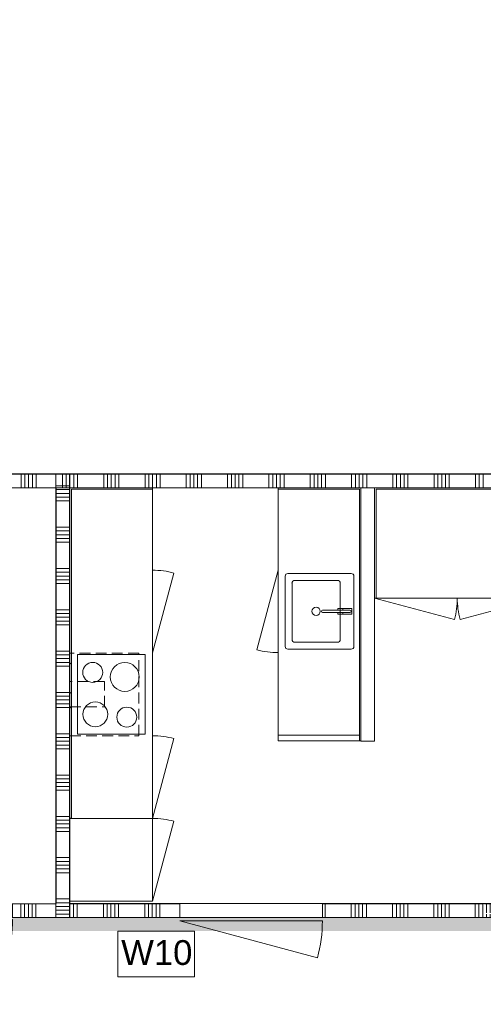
# Model space of a CAD drawing. Header units: millimetres. Extents: x -850 to 154668, y -80411 to 71019.
# Tile 175 of 236: x 52982 to 56349, y 29345 to 36495. Entities that reach past the tile are written whole.
import ezdxf

# ---------------------------------------------------------------- set-up
doc = ezdxf.new("R2010")
doc.units = ezdxf.units.MM
doc.header["$MEASUREMENT"] = 0
doc.linetypes.add('B0702', pattern=[117.37, 78.119999, -39.250001])
doc.linetypes.add('Wipeout_Contour', pattern=[1000, 0, -1000])
for name, color, linetype in [('73 Keuken', 7, 'Continuous'), ('73 Keuken Afdek-arcering', 7, 'Continuous'), ('Info Wandafwerking aanduiding', 7, 'Continuous'), ('Info Wandafwerking aanduiding Doorsnede-arcering', 7, 'Continuous'), ('New_22 NC Binnenwanden', 7, 'Continuous'), ('New_22 NC Binnenwanden Deuren', 7, 'Continuous'), ('New_22 NC Binnenwanden Doorsnede-arcering', 7, 'Continuous'), ('New_22 NC Binnenwanden Laagscheidingslijnen', 7, 'Continuous'), ('New_23 Vloeren', 7, 'Continuous'), ('New_72 Vaste Inrichting', 7, 'Continuous'), ('New_73 Keuken', 7, 'Continuous'), ('New_73 Keuken Afdek-arcering', 7, 'Continuous'), ('New_73 Keuken Doorsnede-arcering', 7, 'Continuous'), ('New_Z Ruimtefuncties Zone omranding', 7, 'Continuous')]:
    doc.layers.add(name, color=color, linetype=linetype)
doc.styles.add('GENERATED_STYLE_1', font='arial.ttf')

# ---------------------------------------------------------------- blocks, each defined once
blk = doc.blocks.new('Slab_1_1', base_point=(0, 17060))
at = {"layer": 'New_23 Vloeren', "color": 7, "linetype": 'Continuous', "lineweight": 0, "flags": 128}
blk.add_lwpolyline([(0, 17060), (25600, 17060), (25600, 17539.8), (30060, 17539.8), (30060, 0), (44257.3, 0), (99110, 0), (99110, 26125), (78570.2, 26125), (78570.2, 30220), (61804.1, 30220), (61804.1, 33195.8), (50070.2, 33195.8), (50070.2, 36555.1), (42600, 36555.1), (42600, 38994.9), (31200.9, 38994.9), (31200.9, 49880), (25600, 49880), (25600, 70460), (0, 70460)], close=True, dxfattribs=at)
blk = doc.blocks.new('Slab_3_1', base_point=(31200.9, 49880))
at = {"layer": 'New_23 Vloeren', "color": 7, "linetype": 'Continuous', "lineweight": 0, "flags": 128}
blk.add_lwpolyline([(31200.9, 49880), (31200.9, 38994.9), (42600, 38994.9), (42600, 36555.1), (50070.2, 36555.1), (50070.2, 33195.8), (61804.1, 33195.8), (61804.1, 53915), (31400.3, 53915), (31400.3, 49880)], close=True, dxfattribs=at)
blk = doc.blocks.new('Wall_53_1', base_point=(54859.9, 31298.5))
at = {"color": 254, "linetype": 'Wipeout_Contour', "lineweight": 0, "ltscale": 253644.856177}
blk.add_wipeout([(54859.9, 31258.5), (55459.9, 31258.5), (55459.9, 31298.5), (54859.9, 31298.5)], dxfattribs=at).dxf.layer = 'New_73 Keuken Afdek-arcering'
at = {"layer": 'New_73 Keuken', "color": 1, "linetype": 'Continuous', "lineweight": 0, "flags": 128}
for points in [[(55459.9, 31298.5), (54859.9, 31298.5)], [(54859.9, 31258.5), (54859.9, 31298.5)], [(54859.9, 31258.5), (55459.9, 31258.5)], [(55459.9, 31258.5), (55459.9, 31298.5)]]:
    blk.add_lwpolyline(points, dxfattribs=at)
blk = doc.blocks.new('*X424')
at = {"layer": 'New_22 NC Binnenwanden Doorsnede-arcering', "color": 254, "linetype": 'Continuous', "lineweight": 0, "true_color": 0xe9ebeb}
blk.add_line((53345.1, 29975), (53345.1, 30075), dxfattribs=at)
blk = doc.blocks.new('*X425')
at = {"layer": 'New_22 NC Binnenwanden Doorsnede-arcering', "color": 254, "linetype": 'Continuous', "lineweight": 0, "true_color": 0xe9ebeb}
for p, q in [((47890.3, 29975), (47890.3, 30075)), ((47917.7, 29975), (47917.7, 30075)), ((47945.1, 29975), (47945.1, 30075)), ((47972.6, 29975), (47972.6, 30075)), ((48000, 29975), (48000, 30075)), ((48190.3, 29975), (48190.3, 30075)), ((48217.7, 29975), (48217.7, 30075)), ((48245.1, 29975), (48245.1, 30075)), ((48272.6, 29975), (48272.6, 30075)), ((48300, 29975), (48300, 30075))]:
    blk.add_line(p, q, dxfattribs=at)
blk = doc.blocks.new('*X426')
at = {"layer": 'New_22 NC Binnenwanden Doorsnede-arcering', "color": 254, "linetype": 'Continuous', "lineweight": 0, "true_color": 0xe9ebeb}
for p, q in [((49390.3, 29975), (49390.3, 30075)), ((49417.7, 29975), (49417.7, 30075)), ((49445.1, 29975), (49445.1, 30075)), ((49472.6, 29975), (49472.6, 30075)), ((49500, 29975), (49500, 30075)), ((49690.3, 29975), (49690.3, 30075)), ((49717.7, 29975), (49717.7, 30075)), ((49745.1, 29975), (49745.1, 30075)), ((49772.6, 29975), (49772.6, 30075)), ((49800, 29975), (49800, 30075)), ((49990.3, 29975), (49990.3, 30075)), ((50017.7, 29975), (50017.7, 30075)), ((50045.1, 29975), (50045.1, 30075)), ((50072.6, 29975), (50072.6, 30075)), ((50100, 29975), (50100, 30075)), ((50290.3, 29975), (50290.3, 30075)), ((50317.7, 29975), (50317.7, 30075)), ((50345.1, 29975), (50345.1, 30075)), ((50372.6, 29975), (50372.6, 30075)), ((50400, 29975), (50400, 30075)), ((50590.3, 29975), (50590.3, 30075)), ((50617.7, 29975), (50617.7, 30075)), ((50645.1, 29975), (50645.1, 30075)), ((50672.6, 29975), (50672.6, 30075)), ((50700, 29975), (50700, 30075)), ((50890.3, 29975), (50890.3, 30075)), ((50917.7, 29975), (50917.7, 30075)), ((50945.1, 29975), (50945.1, 30075)), ((50972.6, 29975), (50972.6, 30075)), ((51000, 29975), (51000, 30075)), ((51190.3, 29975), (51190.3, 30075)), ((51217.7, 29975), (51217.7, 30075)), ((51245.1, 29975), (51245.1, 30075)), ((51272.6, 29975), (51272.6, 30075)), ((51300, 29975), (51300, 30075)), ((51790.3, 29975), (51790.3, 30075)), ((51817.7, 29975), (51817.7, 30075)), ((51845.1, 29975), (51845.1, 30075)), ((51872.6, 29975), (51872.6, 30075)), ((51490.3, 29975), (51490.3, 30000)), ((51517.7, 29975), (51517.7, 30000)), ((51545.1, 29975), (51545.1, 30000)), ((51572.6, 29975), (51572.6, 30000)), ((51600, 29975), (51600, 30000.4))]:
    blk.add_line(p, q, dxfattribs=at)
blk = doc.blocks.new('*X427')
at = {"layer": 'New_22 NC Binnenwanden Doorsnede-arcering', "color": 254, "linetype": 'Continuous', "lineweight": 0, "true_color": 0xe9ebeb}
for p, q in [((52990.3, 29975), (52990.3, 30075)), ((53017.7, 29975), (53017.7, 30075)), ((53045.1, 29975), (53045.1, 30075)), ((53072.6, 29975), (53072.6, 30075)), ((53100, 29975), (53100, 30075))]:
    blk.add_line(p, q, dxfattribs=at)
blk = doc.blocks.new('*X428')
at = {"layer": 'New_22 NC Binnenwanden Doorsnede-arcering', "color": 254, "linetype": 'Continuous', "lineweight": 0, "true_color": 0xe9ebeb}
for p, q in [((51490.3, 30008), (51490.3, 30075)), ((51517.7, 30008), (51517.7, 30075)), ((51545.1, 30008), (51545.1, 30075)), ((51572.6, 30008), (51572.6, 30075)), ((51600, 30008.4), (51600, 30075))]:
    blk.add_line(p, q, dxfattribs=at)
blk = doc.blocks.new('D1 22_3')
at = {"layer": 'New_22 NC Binnenwanden Deuren', "color": 1, "linetype": 'Continuous', "lineweight": 0}
for q in [(-481.8, 267.6), (-517, 0)]:
    blk.add_line((517, 0), q, dxfattribs=at)
at = {"layer": 'New_22 NC Binnenwanden Deuren', "color": 7, "linetype": 'Continuous', "lineweight": 0}
for p, q in [((-517, -114), (-517, -14)), ((-517, -114), (-517, -14)), ((517, -114), (517, -14)), ((517, -114), (517, -14))]:
    blk.add_line(p, q, dxfattribs=at)
at = {"layer": 'New_22 NC Binnenwanden Deuren', "color": 1, "linetype": 'Continuous', "lineweight": 0}
blk.add_arc((517, 0), 1034, 165, 180, dxfattribs=at)
blk = doc.blocks.new('Wall_111_1', base_point=(53347.3, 30075))
at = {"layer": 'New_22 NC Binnenwanden', "color": 8, "linetype": 'Continuous', "lineweight": 0, "true_color": 0x778488}
for p, q in [((48311.5, 30075), (48311.5, 29975)), ((49345.5, 30075), (49345.5, 29975)), ((51895.4, 30075), (51895.4, 29975)), ((52929.4, 30075), (52929.4, 29975))]:
    blk.add_line(p, q, dxfattribs=at)
at = {"layer": 'New_22 NC Binnenwanden', "color": 8, "linetype": 'Continuous', "lineweight": 0, "true_color": 0x778488, "flags": 128}
for points in [[(48311.5, 30075), (47759.9, 30075)], [(51365, 30075), (49345.5, 30075)], [(51607, 30075), (51373, 30075)], [(51895.4, 30075), (51615, 30075)], [(53245.1, 30075), (52929.4, 30075)], [(53347.3, 30075), (53345.1, 30075)], [(53347.3, 30075), (53347.3, 29975)], [(47759.9, 29975), (48311.5, 29975)], [(49345.5, 29975), (51895.4, 29975)], [(52929.4, 29975), (53347.3, 29975)]]:
    blk.add_lwpolyline(points, dxfattribs=at)
at = {"layer": 'New_22 NC Binnenwanden Laagscheidingslijnen', "color": 8, "linetype": 'Continuous', "lineweight": 0, "true_color": 0x778488}
for p, q in [((53245.1, 30075), (53245.1, 29975)), ((53345.1, 29975), (53345.1, 30075))]:
    blk.add_line(p, q, dxfattribs=at)
at = {"layer": 'New_22 NC Binnenwanden', "color": 8, "lineweight": 0, "true_color": 0x778488}
for name in ['*X425', '*X426', '*X428', '*X427', '*X424']:
    blk.add_blockref(name, (0, 0), dxfattribs=at)
at = {"layer": 'New_22 NC Binnenwanden Deuren', "color": 1, "linetype": 'Continuous', "lineweight": 0, "zscale": 1000, "rotation": 179.9999999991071}
for p in [(48828.5, 29961), (52412.4, 29961)]:
    blk.add_blockref('D1 22_3', p, dxfattribs=at)
blk = doc.blocks.new('Kast basis fornuis 22_3')
at = {"layer": 'New_73 Keuken', "color": 1, "linetype": 'Continuous', "lineweight": 0}
for p, q in [((0, 600), (600, 600)), ((590, 545), (10, 545)), ((10, 545), (10, 55)), ((590, 55), (590, 545)), ((0, 0), (600, 0)), ((10, 55), (590, 55))]:
    blk.add_line(p, q, dxfattribs=at)
for centre, radius in [((140.5, 434.75), 72.5), ((445, 415.64), 90), ((173.56, 202), 105), ((465.3, 187.3), 72.5)]:
    blk.add_circle(centre, radius, dxfattribs=at)
blk = doc.blocks.new('Kast basis 1D 22_11')
at = {"layer": 'New_73 Keuken', "color": 1, "linetype": 'Continuous', "lineweight": 0}
for p, q in [((0, 600), (600, 600)), ((0, 0), (600, 0)), ((0, 0), (579.6, -155.3))]:
    blk.add_line(p, q, dxfattribs=at)
blk.add_arc((0, 0), 600, 345, 0, dxfattribs=at)
blk = doc.blocks.new('Kast basis vaatwasser 22_2')
at = {"layer": 'New_73 Keuken', "color": 1, "linetype": 'Continuous', "lineweight": 0}
for p, q in [((0, 600), (600, 600)), ((0, 0), (0, 600)), ((0, 0), (600, 0))]:
    blk.add_line(p, q, dxfattribs=at)
blk = doc.blocks.new('Kast basis 1D 22_13')
at = {"layer": 'New_73 Keuken', "color": 1, "linetype": 'Continuous', "lineweight": 0}
for p, q in [((0, 800), (600, 800)), ((0, 0), (600, 0)), ((0, 0), (579.6, -155.3))]:
    blk.add_line(p, q, dxfattribs=at)
blk.add_arc((0, 0), 600, 345, 0, dxfattribs=at)
blk = doc.blocks.new('Kast basis multilade 22_3')
at = {"layer": 'New_73 Keuken', "color": 1, "linetype": 'Continuous', "lineweight": 0}
for p, q in [((0, 600), (640, 600)), ((640, 0), (640, 600)), ((0, 0), (640, 0))]:
    blk.add_line(p, q, dxfattribs=at)
blk = doc.blocks.new('Kast basis 1D 22')
at = {"layer": 'New_73 Keuken', "color": 1, "linetype": 'Continuous', "lineweight": 0}
for p, q in [((0, 600), (600, 600)), ((25, 530), (25, 70)), ((555, 550), (45, 550)), ((320, 534), (280, 534)), ((280, 534), (280, 469)), ((291, 520), (291, 322.1)), ((291, 469), (291, 520)), ((309, 322.2), (309, 520)), ((309, 520), (309, 469)), ((320, 469), (320, 534)), ((575, 70), (575, 530)), ((75, 430), (75, 120)), ((505, 450), (95, 450)), ((280, 469), (291, 469)), ((291, 468), (280.3, 468)), ((280.3, 468), (280.3, 433)), ((280.3, 433), (291, 433)), ((291, 433), (291, 468)), ((309, 469), (320, 469)), ((319.7, 468), (309, 468)), ((309, 468), (309, 433)), ((309, 433), (319.7, 433)), ((319.7, 433), (319.7, 468)), ((525, 120), (525, 430)), ((95, 100), (505, 100)), ((0, 0), (600, 0)), ((0, 0), (579.6, -155.3)), ((45, 50), (555, 50))]:
    blk.add_line(p, q, dxfattribs=at)
blk.add_circle((300, 275), 30, dxfattribs=at)
for centre, radius, start, end in [((45, 530), 20, 90, 180), ((300, 520), 9, 0, 180), ((300, 520), 9, 0, 180), ((555, 530), 20, 0, 90), ((95, 430), 20, 90, 180), ((505, 430), 20, 0, 90), ((300, 322.1), 9, 180.14724, 0.14724), ((95, 120), 20, 180, 270), ((505, 120), 20, 270, 0), ((45, 70), 20, 180, 270), ((555, 70), 20, 270, 0), ((0, 0), 600, 345, 0)]:
    blk.add_arc(centre, radius, start, end, dxfattribs=at)
blk.add_point((95, 100), dxfattribs=at)
blk = doc.blocks.new('Kast basis multilade 22_4')
at = {"layer": 'New_73 Keuken', "color": 1, "linetype": 'Continuous', "lineweight": 0}
for p, q in [((0, 600), (600, 600)), ((0, 0), (0, 600)), ((0, 0), (600, 0))]:
    blk.add_line(p, q, dxfattribs=at)
blk = doc.blocks.new('Kast basis 1D 22_15')
at = {"layer": 'New_73 Keuken', "color": 1, "linetype": 'Continuous', "lineweight": 0}
for p, q in [((0, 600), (600, 600)), ((0, 0), (0, 600)), ((600, 0), (600, 600)), ((0, 0), (600, 0)), ((0, 0), (579.6, -155.3))]:
    blk.add_line(p, q, dxfattribs=at)
blk.add_arc((0, 0), 600, 345, 0, dxfattribs=at)
blk = doc.blocks.new('*X1433')
at = {"layer": 'New_22 NC Binnenwanden Doorsnede-arcering', "color": 254, "linetype": 'Continuous', "lineweight": 0, "true_color": 0xe9ebeb}
for p, q in [((53372.6, 29975), (53372.6, 30075)), ((53400, 29975), (53400, 30075)), ((53590.3, 29975), (53590.3, 30075)), ((53617.7, 29975), (53617.7, 30075)), ((53645.1, 29975), (53645.1, 30075)), ((53672.6, 29975), (53672.6, 30075)), ((53700, 29975), (53700, 30075)), ((53890.3, 29975), (53890.3, 30075)), ((53917.7, 29975), (53917.7, 30075)), ((53945.1, 29975), (53945.1, 30075)), ((53972.6, 29975), (53972.6, 30075)), ((54000, 29975), (54000, 30075))]:
    blk.add_line(p, q, dxfattribs=at)
blk = doc.blocks.new('*X1434')
at = {"layer": 'New_22 NC Binnenwanden Doorsnede-arcering', "color": 254, "linetype": 'Continuous', "lineweight": 0, "true_color": 0xe9ebeb}
for p, q in [((55200, 29975), (55200, 30075)), ((55390.3, 29975), (55390.3, 30075)), ((55417.7, 29975), (55417.7, 30075)), ((55445.1, 29975), (55445.1, 30075)), ((55472.6, 29975), (55472.6, 30075)), ((55500, 29975), (55500, 30075)), ((55690.3, 29975), (55690.3, 30075)), ((55717.7, 29975), (55717.7, 30075)), ((55745.1, 29975), (55745.1, 30075)), ((55772.6, 29975), (55772.6, 30075)), ((55800, 29975), (55800, 30075)), ((55990.3, 29975), (55990.3, 30075)), ((56017.7, 29975), (56017.7, 30075)), ((56045.1, 29975), (56045.1, 30075)), ((56072.6, 29975), (56072.6, 30075)), ((56100, 29975), (56100, 30075)), ((56290.3, 29975), (56290.3, 30075)), ((56317.7, 29975), (56317.7, 30075)), ((56345.1, 29975), (56345.1, 30075)), ((56372.6, 29975), (56372.6, 30000)), ((56400, 29975), (56400, 30000))]:
    blk.add_line(p, q, dxfattribs=at)
blk = doc.blocks.new('*X1435')
at = {"layer": 'New_22 NC Binnenwanden Doorsnede-arcering', "color": 254, "linetype": 'Continuous', "lineweight": 0, "true_color": 0xe9ebeb}
for p, q in [((56372.6, 30008), (56372.6, 30075)), ((56400, 30008), (56400, 30075))]:
    blk.add_line(p, q, dxfattribs=at)
blk = doc.blocks.new('D1 22')
at = {"layer": 'New_22 NC Binnenwanden Deuren', "color": 1, "linetype": 'Continuous', "lineweight": 0}
for q in [(-481.8, 267.6), (-517, 0)]:
    blk.add_line((517, 0), q, dxfattribs=at)
at = {"layer": 'New_22 NC Binnenwanden Deuren', "color": 7, "linetype": 'Continuous', "lineweight": 0}
for p, q in [((-517, -25), (-517, -125)), ((-517, -25), (-517, -125)), ((517, -25), (517, -125)), ((517, -25), (517, -125))]:
    blk.add_line(p, q, dxfattribs=at)
at = {"layer": 'New_22 NC Binnenwanden Deuren', "color": 1, "linetype": 'Continuous', "lineweight": 0}
blk.add_arc((517, 0), 1034, 165, 180, dxfattribs=at)
blk = doc.blocks.new('Wall_242_1', base_point=(56475.4, 30075))
at = {"layer": 'New_22 NC Binnenwanden', "color": 8, "linetype": 'Continuous', "lineweight": 0, "true_color": 0x778488}
for p, q in [((54146.3, 29975), (54146.3, 30075)), ((55180.3, 29975), (55180.3, 30075))]:
    blk.add_line(p, q, dxfattribs=at)
at = {"layer": 'New_22 NC Binnenwanden', "color": 8, "linetype": 'Continuous', "lineweight": 0, "true_color": 0x778488, "flags": 128}
for points in [[(54146.3, 30075), (53347.3, 30075)], [(53347.3, 30075), (53347.3, 29975)], [(56350.4, 30075), (55180.3, 30075)], [(56475.4, 30075), (56358.4, 30075)], [(56475.4, 30075), (56475.4, 30008)], [(53347.3, 29975), (54146.3, 29975)], [(55180.3, 29975), (56475.4, 29975)], [(56475.4, 30000), (56475.4, 29975)]]:
    blk.add_lwpolyline(points, dxfattribs=at)
at = {"layer": 'New_22 NC Binnenwanden', "color": 8, "lineweight": 0, "true_color": 0x778488}
for name in ['*X1433', '*X1434', '*X1435']:
    blk.add_blockref(name, (0, 0), dxfattribs=at)
at = {"layer": 'New_22 NC Binnenwanden Deuren', "color": 1, "linetype": 'Continuous', "lineweight": 0, "zscale": 1000, "rotation": 180}
blk.add_blockref('D1 22', (54663.3, 29950), dxfattribs=at)
blk = doc.blocks.new('Wall_246_1', base_point=(55459.9, 33095.1))
at = {"color": 254, "linetype": 'Wipeout_Contour', "lineweight": 0, "ltscale": 257279.224669}
blk.add_wipeout([(55449.9, 33095.1), (54859.9, 33095.1), (54859.9, 33085.1), (55449.9, 33085.1)], dxfattribs=at).dxf.layer = 'New_73 Keuken Afdek-arcering'
at = {"layer": 'New_73 Keuken', "color": 1, "linetype": 'Continuous', "lineweight": 0, "flags": 128}
for points in [[(55449.9, 33095.1), (54859.9, 33095.1)], [(54859.9, 33085.1), (54859.9, 33095.1)], [(54859.9, 33085.1), (55449.9, 33085.1)]]:
    blk.add_lwpolyline(points, dxfattribs=at)
blk = doc.blocks.new('Wall_405_1', base_point=(55559.9, 32295.1))
at = {"color": 254, "linetype": 'Wipeout_Contour', "lineweight": 0, "ltscale": 257885.056802}
blk.add_wipeout([(55569.9, 32295.1), (55569.9, 33095.1), (55559.9, 33095.1), (55559.9, 32295.1)], dxfattribs=at).dxf.layer = '73 Keuken Afdek-arcering'
at = {"layer": '73 Keuken', "color": 1, "linetype": 'Continuous', "lineweight": 0, "flags": 128}
for points in [[(55569.9, 33095.1), (55559.9, 33095.1)], [(55559.9, 33095.1), (55559.9, 32295.1)], [(55569.9, 32295.1), (55569.9, 33085.1)], [(55569.9, 32295.1), (55559.9, 32295.1)]]:
    blk.add_lwpolyline(points, dxfattribs=at)
blk = doc.blocks.new('Wall_406_1', base_point=(55559.9, 33095.1))
at = {"color": 254, "linetype": 'Wipeout_Contour', "lineweight": 0, "ltscale": 269219.468277}
blk.add_wipeout([(55569.9, 33085.1), (61610, 33085.2), (61610, 33095.2), (55569.9, 33095.1)], dxfattribs=at).dxf.layer = '73 Keuken Afdek-arcering'
at = {"layer": '73 Keuken', "color": 1, "linetype": 'Continuous', "lineweight": 0, "flags": 128}
for points in [[(61610, 33095.2), (55569.9, 33095.1)], [(55569.9, 33085.1), (61610, 33085.2)], [(61610, 33085.2), (61610, 33095.2)]]:
    blk.add_lwpolyline(points, dxfattribs=at)
blk = doc.blocks.new('Wall_408_1', base_point=(53347.3, 33095.5))
at = {"color": 254, "linetype": 'Wipeout_Contour', "lineweight": 0, "ltscale": 188349.597903}
blk.add_wipeout([(53347.3, 33095.5), (53357.3, 33085.5), (53357.3, 33095.5)], dxfattribs=at).dxf.layer = '73 Keuken Afdek-arcering'
at = {"color": 254, "linetype": 'Wipeout_Contour', "lineweight": 0, "ltscale": 252145.169707}
blk.add_wipeout([(53357.3, 33085.5), (53947.3, 33085.5), (53947.3, 33095.5), (53357.3, 33095.5)], dxfattribs=at).dxf.layer = '73 Keuken Afdek-arcering'
at = {"layer": '73 Keuken', "color": 1, "linetype": 'Continuous', "lineweight": 0, "flags": 128}
for points in [[(53947.3, 33095.5), (53347.3, 33095.5)], [(53357.3, 33085.5), (53947.3, 33085.5)], [(53947.3, 33085.5), (53947.3, 33095.5)]]:
    blk.add_lwpolyline(points, dxfattribs=at)
at = {"color": 254, "linetype": 'Wipeout_Contour', "lineweight": 0, "ltscale": 188336.151731}
blk.add_wipeout([(53357.3, 33085.5), (53347.3, 33095.5), (53347.3, 33085.5)], dxfattribs=at).dxf.layer = '73 Keuken Afdek-arcering'
at = {"layer": '73 Keuken', "color": 1, "linetype": 'Continuous', "lineweight": 0, "flags": 128}
blk.add_lwpolyline([(53347.3, 33095.5), (53347.3, 33085.5)], dxfattribs=at)
blk = doc.blocks.new('Wall_449_1', base_point=(61930.2, 29976.8))
at = {"layer": 'Info Wandafwerking aanduiding Doorsnede-arcering', "linetype": 'Continuous', "lineweight": 0}
blk.add_hatch(color=1, dxfattribs=at).paths.add_polyline_path([(61930.2, 29976.8), (47375.4, 29976.8), (47375.4, 29876.8), (61930.2, 29876.8)])
blk = doc.blocks.new('Afzuigkap 22')
at = {"layer": 'New_72 Vaste Inrichting', "color": 1, "linetype": 'B0702', "lineweight": 0}
for p, q in [((0, 500), (0, 0)), ((600, 500), (0, 500)), ((393.3, 500), (210, 500)), ((210, 500), (210, 250)), ((393.3, 250), (393.3, 500)), ((600, 0), (600, 500)), ((210, 250), (393.3, 250)), ((0, 0), (600, 0))]:
    blk.add_line(p, q, dxfattribs=at)
blk = doc.blocks.new('*X3144')
at = {"layer": 'New_22 NC Binnenwanden Doorsnede-arcering', "color": 254, "linetype": 'Continuous', "lineweight": 0, "true_color": 0xe9ebeb}
for p, q in [((53245.1, 33109.7), (53345.1, 33109.7)), ((53245.1, 33082.3), (53345.1, 33082.3)), ((53245.1, 33054.9), (53345.1, 33054.9)), ((53245.1, 33027.4), (53345.1, 33027.4)), ((53245.1, 33000), (53345.1, 33000)), ((53245.1, 32809.7), (53345.1, 32809.7)), ((53245.1, 32782.3), (53345.1, 32782.3)), ((53245.1, 32754.9), (53345.1, 32754.9)), ((53245.1, 32727.4), (53345.1, 32727.4)), ((53245.1, 32700), (53345.1, 32700)), ((53245.1, 32509.7), (53345.1, 32509.7)), ((53245.1, 32482.3), (53345.1, 32482.3)), ((53245.1, 32454.9), (53345.1, 32454.9)), ((53245.1, 32427.4), (53345.1, 32427.4)), ((53245.1, 32400), (53345.1, 32400)), ((53245.1, 32209.7), (53345.1, 32209.7)), ((53245.1, 32182.3), (53345.1, 32182.3)), ((53245.1, 32154.9), (53345.1, 32154.9)), ((53245.1, 32127.4), (53345.1, 32127.4)), ((53245.1, 32100), (53345.1, 32100)), ((53245.1, 31909.7), (53345.1, 31909.7)), ((53245.1, 31882.3), (53345.1, 31882.3)), ((53245.1, 31854.9), (53345.1, 31854.9)), ((53245.1, 31827.4), (53345.1, 31827.4)), ((53245.1, 31800), (53345.1, 31800)), ((53245.1, 31609.7), (53345.1, 31609.7)), ((53245.1, 31582.3), (53345.1, 31582.3)), ((53245.1, 31554.9), (53345.1, 31554.9)), ((53245.1, 31527.4), (53345.1, 31527.4)), ((53245.1, 31500), (53345.1, 31500)), ((53245.1, 31309.7), (53345.1, 31309.7)), ((53245.1, 31282.3), (53345.1, 31282.3)), ((53245.1, 31254.9), (53345.1, 31254.9)), ((53245.1, 31227.4), (53345.1, 31227.4)), ((53245.1, 31200), (53345.1, 31200)), ((53245.1, 31009.7), (53345.1, 31009.7)), ((53245.1, 30982.3), (53345.1, 30982.3)), ((53245.1, 30954.9), (53345.1, 30954.9)), ((53245.1, 30927.4), (53345.1, 30927.4)), ((53245.1, 30900), (53345.1, 30900)), ((53245.1, 30709.7), (53345.1, 30709.7)), ((53245.1, 30682.3), (53345.1, 30682.3)), ((53245.1, 30654.9), (53345.1, 30654.9)), ((53245.1, 30627.4), (53345.1, 30627.4)), ((53245.1, 30600), (53345.1, 30600)), ((53245.1, 30409.7), (53345.1, 30409.7)), ((53245.1, 30382.3), (53345.1, 30382.3)), ((53245.1, 30354.9), (53345.1, 30354.9)), ((53245.1, 30327.4), (53345.1, 30327.4)), ((53245.1, 30300), (53345.1, 30300)), ((53245.1, 30109.7), (53345.1, 30109.7)), ((53245.1, 30082.3), (53345.1, 30082.3))]:
    blk.add_line(p, q, dxfattribs=at)
blk = doc.blocks.new('*X3145')
at = {"layer": 'New_22 NC Binnenwanden Doorsnede-arcering', "color": 254, "linetype": 'Continuous', "lineweight": 0, "true_color": 0xe9ebeb}
for p, q in [((53245.1, 30054.9), (53345.1, 30054.9)), ((53245.1, 30027.4), (53345.1, 30027.4)), ((53245.1, 30000), (53345.1, 30000))]:
    blk.add_line(p, q, dxfattribs=at)
blk = doc.blocks.new('Wall_667_1', base_point=(53295.1, 33195.1))
at = {"layer": 'New_22 NC Binnenwanden', "color": 8, "linetype": 'Continuous', "lineweight": 0, "true_color": 0x778488}
blk.add_line((53245.1, 29975), (53345.1, 29975), dxfattribs=at)
at = {"layer": 'New_22 NC Binnenwanden', "color": 8, "linetype": 'Continuous', "lineweight": 0, "true_color": 0x778488, "flags": 128}
for points in [[(53245.1, 33195.1), (53245.1, 30075)], [(53345.1, 33195.1), (53245.1, 33195.1)], [(53345.1, 30075), (53345.1, 33195.1)]]:
    blk.add_lwpolyline(points, dxfattribs=at)
at = {"layer": 'New_22 NC Binnenwanden Laagscheidingslijnen', "color": 8, "linetype": 'Continuous', "lineweight": 0, "true_color": 0x778488}
for p, q in [((53245.1, 30075), (53245.1, 29975)), ((53345.1, 29975), (53345.1, 30075))]:
    blk.add_line(p, q, dxfattribs=at)
at = {"layer": 'New_22 NC Binnenwanden', "color": 8, "lineweight": 0, "true_color": 0x778488}
for name in ['*X3144', '*X3145']:
    blk.add_blockref(name, (0, 0), dxfattribs=at)
blk = doc.blocks.new('*X3165')
at = {"layer": 'New_22 NC Binnenwanden Doorsnede-arcering', "color": 254, "linetype": 'Continuous', "lineweight": 0, "true_color": 0xe9ebeb}
for p, q in [((52992.2, 33164.2), (52992.2, 33195.6)), ((53019.7, 33164.2), (53019.7, 33195.6)), ((53047.1, 33164.2), (53047.1, 33195.6)), ((53074.5, 33164.2), (53074.5, 33195.6)), ((53102, 33164.2), (53102, 33195.6)), ((53292.2, 33164.2), (53292.2, 33195.6)), ((53319.7, 33164.2), (53319.7, 33195.6)), ((53347.1, 33164.2), (53347.1, 33195.6)), ((53374.5, 33164.2), (53374.5, 33195.6)), ((53402, 33164.2), (53402, 33195.6)), ((53592.2, 33164.2), (53592.2, 33195.6)), ((53619.7, 33164.2), (53619.7, 33195.6)), ((53647.1, 33164.2), (53647.1, 33195.6)), ((53674.5, 33164.2), (53674.5, 33195.6)), ((53702, 33164.2), (53702, 33195.6)), ((53892.2, 33164.2), (53892.2, 33195.6)), ((53919.7, 33164.2), (53919.7, 33195.5)), ((53947.1, 33164.2), (53947.1, 33195.5)), ((53974.5, 33164.2), (53974.5, 33195.5)), ((54002, 33164.2), (54002, 33195.5)), ((54192.2, 33164.1), (54192.2, 33195.5)), ((54219.7, 33164.1), (54219.7, 33195.5)), ((54247.1, 33164.1), (54247.1, 33195.5)), ((54274.5, 33164.1), (54274.5, 33195.5)), ((54302, 33164.1), (54302, 33195.5)), ((54492.2, 33164.1), (54492.2, 33195.5)), ((54519.7, 33164.1), (54519.7, 33195.5)), ((54547.1, 33164.1), (54547.1, 33195.5)), ((54574.5, 33164.1), (54574.5, 33195.5)), ((54602, 33164.1), (54602, 33195.5)), ((54792.2, 33164.1), (54792.2, 33195.5)), ((54819.7, 33164.1), (54819.7, 33195.5)), ((54847.1, 33164.1), (54847.1, 33195.5)), ((54874.5, 33164.1), (54874.5, 33195.5)), ((54902, 33164.1), (54902, 33195.5)), ((55092.2, 33164.1), (55092.2, 33195.5)), ((55119.7, 33164.1), (55119.7, 33195.5)), ((55147.1, 33164.1), (55147.1, 33195.5)), ((55174.5, 33164.1), (55174.5, 33195.5)), ((55202, 33164.1), (55202, 33195.5)), ((55392.2, 33164.1), (55392.2, 33195.5)), ((55419.7, 33164.1), (55419.7, 33195.5)), ((55447.1, 33164.1), (55447.1, 33195.5)), ((55474.5, 33164.1), (55474.5, 33195.5)), ((55502, 33164.1), (55502, 33195.5)), ((55692.2, 33164.1), (55692.2, 33195.4)), ((55719.7, 33164.1), (55719.7, 33195.4)), ((55747.1, 33164.1), (55747.1, 33195.4)), ((55774.5, 33164.1), (55774.5, 33195.4)), ((55802, 33164.1), (55802, 33195.4)), ((55992.2, 33164), (55992.2, 33195.4)), ((56019.7, 33164), (56019.7, 33195.4)), ((56047.1, 33164), (56047.1, 33195.4)), ((56074.5, 33164), (56074.5, 33195.4)), ((56102, 33164), (56102, 33195.4)), ((56292.2, 33164), (56292.2, 33195.4)), ((56319.7, 33164), (56319.7, 33195.4)), ((56347.1, 33164), (56347.1, 33195.4)), ((52992.2, 33095.6), (52992.2, 33164.2)), ((53019.7, 33095.6), (53019.7, 33164.2)), ((53047.1, 33095.6), (53047.1, 33164.2)), ((53074.5, 33095.6), (53074.5, 33164.2)), ((53102, 33095.6), (53102, 33164.2)), ((53292.2, 33095.6), (53292.2, 33164.2)), ((53319.7, 33095.6), (53319.7, 33164.2)), ((53347.1, 33095.6), (53347.1, 33164.2)), ((53374.5, 33095.6), (53374.5, 33164.2)), ((53402, 33095.6), (53402, 33164.2)), ((53592.2, 33095.6), (53592.2, 33164.2)), ((53619.7, 33095.6), (53619.7, 33164.2)), ((53647.1, 33095.6), (53647.1, 33164.2)), ((53674.5, 33095.6), (53674.5, 33164.2)), ((53702, 33095.6), (53702, 33164.2)), ((53892.2, 33095.6), (53892.2, 33164.2)), ((53919.7, 33095.5), (53919.7, 33164.2)), ((53947.1, 33095.5), (53947.1, 33164.2)), ((53974.5, 33095.5), (53974.5, 33164.2)), ((54002, 33095.5), (54002, 33164.2)), ((54192.2, 33095.5), (54192.2, 33164.1)), ((54219.7, 33095.5), (54219.7, 33164.1)), ((54247.1, 33095.5), (54247.1, 33164.1)), ((54274.5, 33095.5), (54274.5, 33164.1)), ((54302, 33095.5), (54302, 33164.1)), ((54492.2, 33095.5), (54492.2, 33164.1)), ((54519.7, 33095.5), (54519.7, 33164.1)), ((54547.1, 33095.5), (54547.1, 33164.1)), ((54574.5, 33095.5), (54574.5, 33164.1)), ((54602, 33095.5), (54602, 33164.1)), ((54792.2, 33095.5), (54792.2, 33164.1)), ((54819.7, 33095.5), (54819.7, 33164.1)), ((54847.1, 33095.5), (54847.1, 33164.1)), ((54874.5, 33095.5), (54874.5, 33164.1)), ((54902, 33095.5), (54902, 33164.1)), ((55092.2, 33095.5), (55092.2, 33164.1)), ((55119.7, 33095.5), (55119.7, 33164.1)), ((55147.1, 33095.5), (55147.1, 33164.1)), ((55174.5, 33095.5), (55174.5, 33164.1)), ((55202, 33095.5), (55202, 33164.1)), ((55392.2, 33095.5), (55392.2, 33164.1)), ((55419.7, 33095.5), (55419.7, 33164.1)), ((55447.1, 33095.5), (55447.1, 33164.1)), ((55474.5, 33095.5), (55474.5, 33164.1)), ((55502, 33095.5), (55502, 33164.1)), ((55692.2, 33095.4), (55692.2, 33164.1)), ((55719.7, 33095.4), (55719.7, 33164.1)), ((55747.1, 33095.4), (55747.1, 33164.1)), ((55774.5, 33095.4), (55774.5, 33164.1)), ((55802, 33095.4), (55802, 33164.1)), ((55992.2, 33095.4), (55992.2, 33164)), ((56019.7, 33095.4), (56019.7, 33164)), ((56047.1, 33095.4), (56047.1, 33164)), ((56074.5, 33095.4), (56074.5, 33164)), ((56102, 33095.4), (56102, 33164)), ((56292.2, 33095.4), (56292.2, 33164)), ((56319.7, 33095.4), (56319.7, 33164)), ((56347.1, 33095.4), (56347.1, 33164))]:
    blk.add_line(p, q, dxfattribs=at)
blk = doc.blocks.new('Wall_674_1', base_point=(50020.2, 33195.8))
at = {"layer": 'New_22 NC Binnenwanden', "color": 8, "linetype": 'Continuous', "lineweight": 0, "true_color": 0x778488, "flags": 128}
for points in [[(61610, 33195.1), (50070.2, 33195.8)], [(50070.2, 33095.8), (61610, 33095.1)]]:
    blk.add_lwpolyline(points, dxfattribs=at)
at = {"layer": 'New_22 NC Binnenwanden', "color": 8, "lineweight": 0, "true_color": 0x778488}
blk.add_blockref('*X3165', (0, 0), dxfattribs=at)
blk = doc.blocks.new('Wall_679_1', base_point=(55559.9, 33095.1))
at = {"layer": 'New_22 NC Binnenwanden', "color": 8, "linetype": 'Continuous', "lineweight": 0, "true_color": 0x778488, "flags": 128}
for points in [[(55459.9, 33095.1), (55459.9, 31255.1)], [(55559.9, 33095.1), (55459.9, 33095.1)], [(55559.9, 31255.1), (55559.9, 33095.1)], [(55559.9, 31255.1), (55459.9, 31255.1)]]:
    blk.add_lwpolyline(points, dxfattribs=at)
blk = doc.blocks.new('Wall_711_1', base_point=(53347.3, 31295.5))
at = {"layer": 'New_73 Keuken Doorsnede-arcering', "linetype": 'Continuous', "lineweight": 0, "true_color": 0x000000}
h = blk.add_hatch(dxfattribs=at)
h.set_pattern_fill('515_Staal_0001', color=18, style=0, pattern_type=2)
h.set_pattern_definition([(134.99927, (0, 0), (159.10105, 159.097), []), (134.99927, (-53.03, -53.03), (159.10105, 159.097), [])])
h.paths.add_polyline_path([(53357.3, 31295.5), (53357.3, 31895.5), (53347.3, 31895.5), (53347.3, 31295.5)])
at = {"layer": 'New_73 Keuken', "color": 1, "linetype": 'Continuous', "lineweight": 0, "flags": 128}
for points in [[(53357.3, 31895.5), (53347.3, 31895.5)], [(53347.3, 31895.5), (53347.3, 31295.5)], [(53357.3, 31295.5), (53357.3, 31895.5)], [(53347.3, 31295.5), (53357.3, 31295.5)]]:
    blk.add_lwpolyline(points, dxfattribs=at)
blk = doc.blocks.new('Wall_712_1', base_point=(53347.3, 31895.5))
at = {"color": 254, "linetype": 'Wipeout_Contour', "lineweight": 0, "ltscale": 249875.457983}
blk.add_wipeout([(53347.3, 33085.5), (53347.3, 31895.5), (53357.3, 31895.5), (53357.3, 33085.5)], dxfattribs=at).dxf.layer = 'New_73 Keuken Afdek-arcering'
at = {"layer": 'New_73 Keuken', "color": 1, "linetype": 'Continuous', "lineweight": 0, "flags": 128}
for points in [[(53347.3, 33085.5), (53347.3, 31895.5)], [(53357.3, 31895.5), (53357.3, 33085.5)], [(53357.3, 31895.5), (53347.3, 31895.5)]]:
    blk.add_lwpolyline(points, dxfattribs=at)
blk = doc.blocks.new('Wall_713_1', base_point=(53347.3, 30695.5))
at = {"color": 254, "linetype": 'Wipeout_Contour', "lineweight": 0, "ltscale": 246811.871464}
blk.add_wipeout([(53357.3, 30695.5), (53357.3, 31295.5), (53347.3, 31295.5), (53347.3, 30695.5)], dxfattribs=at).dxf.layer = 'New_73 Keuken Afdek-arcering'
at = {"layer": 'New_73 Keuken', "color": 1, "linetype": 'Continuous', "lineweight": 0, "flags": 128}
for points in [[(53357.3, 31295.5), (53347.3, 31295.5)], [(53347.3, 31295.5), (53347.3, 30695.5)], [(53357.3, 30695.5), (53357.3, 31295.5)], [(53357.3, 30695.5), (53347.3, 30695.5)]]:
    blk.add_lwpolyline(points, dxfattribs=at)
blk = doc.blocks.new('Wall_714_1', base_point=(55459.9, 31258.5))
at = {"color": 254, "linetype": 'Wipeout_Contour', "lineweight": 0, "ltscale": 193732.249046}
blk.add_wipeout([(55449.9, 33085.1), (55459.9, 33085.1), (55459.9, 33095.1)], dxfattribs=at).dxf.layer = 'New_73 Keuken Afdek-arcering'
at = {"color": 254, "linetype": 'Wipeout_Contour', "lineweight": 0, "ltscale": 256464.997343}
blk.add_wipeout([(55449.9, 33085.1), (55449.9, 31258.5), (55459.9, 31258.5), (55459.9, 33085.1)], dxfattribs=at).dxf.layer = 'New_73 Keuken Afdek-arcering'
at = {"layer": 'New_73 Keuken', "color": 1, "linetype": 'Continuous', "lineweight": 0, "flags": 128}
for points in [[(55449.9, 33085.1), (55449.9, 31258.5)], [(55459.9, 31258.5), (55459.9, 33095.1)], [(55449.9, 31258.5), (55459.9, 31258.5)]]:
    blk.add_lwpolyline(points, dxfattribs=at)
at = {"color": 254, "linetype": 'Wipeout_Contour', "lineweight": 0, "ltscale": 193730.156788}
blk.add_wipeout([(55449.9, 33095.1), (55449.9, 33085.1), (55459.9, 33095.1)], dxfattribs=at).dxf.layer = 'New_73 Keuken Afdek-arcering'
at = {"layer": 'New_73 Keuken', "color": 1, "linetype": 'Continuous', "lineweight": 0, "flags": 128}
blk.add_lwpolyline([(55459.9, 33095.1), (55449.9, 33095.1)], dxfattribs=at)

msp = doc.modelspace()

# ---------------------------------------------------------------- linework, layer by layer
at = {"layer": 'Info Wandafwerking aanduiding', "color": 9, "linetype": 'Continuous', "lineweight": 0, "flags": 128}
msp.add_lwpolyline([(53694.3, 29876.8), (54251.2, 29876.8), (54251.2, 29543.9), (53694.3, 29543.9)], close=True, dxfattribs=at)
at = {"layer": 'New_Z Ruimtefuncties Zone omranding', "color": 203, "linetype": 'Continuous', "lineweight": 0, "true_color": 0xb07cd8, "flags": 128}
msp.add_lwpolyline([(50070.2, 37055.1), (50070.2, 33195.1), (61610, 33195.1), (61610.1, 37470.2), (61610.2, 37470.2), (61610.2, 38775.2), (59750.5, 38775.1), (59750.6, 37555.1), (53649.8, 37555.1), (53650.4, 37055.1)], close=True, dxfattribs=at)
at = {"layer": 'New_Z Ruimtefuncties Zone omranding', "color": 21, "linetype": 'Continuous', "lineweight": 0, "true_color": 0xffaa55, "flags": 128}
msp.add_lwpolyline([(50070.2, 33095.8), (50070, 30075), (53247.3, 30075.7), (53247.3, 33095.8)], close=True, dxfattribs=at)
at = {"layer": 'New_Z Ruimtefuncties Zone omranding', "color": 41, "linetype": 'Continuous', "lineweight": 0, "true_color": 0xffdd55, "flags": 128}
msp.add_lwpolyline([(47375.4, 29975), (47375.4, 26302.2), (61260, 26308.3), (61261, 19351.7, -0.295235), (61910, 18348.4), (61910, 12048.4), (62190, 12048.4), (73268, 12048.4), (73268, 14148.3, -0.414214), (74268, 15148.3), (77660, 15148.3), (77660, 17150), (75260.1, 17150), (75260.1, 30198.3), (62011.9, 30198.3), (62011.9, 29975)], format="xyb", close=True, dxfattribs=at)

# ---------------------------------------------------------------- block references
at = {"layer": 'Info Wandafwerking aanduiding', "color": 1, "lineweight": 0}
msp.add_blockref('Wall_449_1', (61930.2, 29976.8), dxfattribs=at)
at = {"layer": 'New_22 NC Binnenwanden', "color": 8, "lineweight": 0, "true_color": 0x778488}
for name, p in [('Wall_111_1', (53347.3, 30075)), ('Wall_242_1', (56475.4, 30075))]:
    msp.add_blockref(name, p, dxfattribs=at)
at = {"layer": 'New_23 Vloeren', "color": 7, "linetype": 'Continuous', "lineweight": 0}
for name, p in [('Slab_1_1', (0, 17060)), ('Slab_3_1', (31200.9, 49880))]:
    msp.add_blockref(name, p, dxfattribs=at)
at = {"layer": 'New_72 Vaste Inrichting', "color": 7, "linetype": 'B0702', "lineweight": 0, "zscale": 1000, "rotation": 90}
msp.add_blockref('Afzuigkap 22', (53847.3, 31295.5), dxfattribs=at)
at = {"layer": 'New_73 Keuken', "color": 1, "linetype": 'Continuous', "lineweight": 0, "xscale": -1, "zscale": 1000}
for name, p, rotation in [('Kast basis vaatwasser 22_2', (53947.3, 33095.5), 90.00061741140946), ('Kast basis 1D 22_13', (56759.9, 32295.1), 0.0006174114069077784), ('Kast basis fornuis 22_3', (53947.3, 31895.5), 90.00061741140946)]:
    msp.add_blockref(name, p, dxfattribs=dict(at, rotation=rotation))
at = {"layer": 'New_73 Keuken', "color": 1, "linetype": 'Continuous', "lineweight": 0, "zscale": 1000}
for name, p, rotation in [('Kast basis multilade 22_4', (54859.9, 33095.1), 270.0006174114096), ('Kast basis 1D 22_13', (55559.9, 32295.1), 0.0006174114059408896), ('Kast basis 1D 22_11', (53947.3, 31897), 89.99938258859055), ('Kast basis 1D 22', (54859.9, 32498.5), 270.0006174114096), ('Kast basis 1D 22_11', (53947.3, 30694.5), 89.99938258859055), ('Kast basis 1D 22_15', (53947.3, 30094.5), 89.99938258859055)]:
    msp.add_blockref(name, p, dxfattribs=dict(at, rotation=rotation))
at = {"layer": 'New_73 Keuken', "color": 1, "lineweight": 0}
msp.add_blockref('Wall_711_1', (53347.3, 31295.5), dxfattribs=at)

# ---------------------------------------------------------------- texts
at = {"layer": 'Info Wandafwerking aanduiding', "color": 2, "linetype": 'Continuous', "lineweight": 0, "insert": (53719.3, 29810.6), "char_height": 180, "attachment_point": 1, "style": 'GENERATED_STYLE_1'}
msp.add_mtext('\\A1;{\\pql;\\fArial|b0|i0|c0|p38;W10}', dxfattribs=at)

# ---------------------------------------------------------------- next in the draw order: block references
at = {"layer": '73 Keuken', "color": 1, "lineweight": 0}
for name, p in [('Wall_408_1', (53347.3, 33095.5)), ('Wall_405_1', (55559.9, 32295.1))]:
    msp.add_blockref(name, p, dxfattribs=at)
at = {"layer": 'New_73 Keuken', "color": 1, "lineweight": 0}
for name, p in [('Wall_246_1', (55459.9, 33095.1)), ('Wall_53_1', (54859.9, 31298.5))]:
    msp.add_blockref(name, p, dxfattribs=at)

# ---------------------------------------------------------------- next in the draw order: block references
at = {"layer": '73 Keuken', "color": 1, "lineweight": 0}
msp.add_blockref('Wall_406_1', (55559.9, 33095.1), dxfattribs=at)
at = {"layer": 'New_22 NC Binnenwanden', "color": 8, "lineweight": 0, "true_color": 0x778488}
msp.add_blockref('Wall_667_1', (53295.1, 33195.1), dxfattribs=at)
at = {"layer": 'New_73 Keuken', "color": 1, "linetype": 'Continuous', "lineweight": 0, "zscale": 1000, "rotation": 270.0006174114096}
msp.add_blockref('Kast basis multilade 22_3', (54859.9, 31898.5), dxfattribs=at)

# ---------------------------------------------------------------- next in the draw order: linework, layer by layer
at = {"layer": 'New_Z Ruimtefuncties Zone omranding', "color": 52, "linetype": 'Continuous', "lineweight": 0, "flags": 128}
msp.add_lwpolyline([(53347.3, 33095.5), (53347.3, 30075.7), (61609.8, 30075.7), (61609.8, 33095.4), (55559.9, 33095.5), (55459.9, 33095.5)], close=True, dxfattribs=at)

# ---------------------------------------------------------------- next in the draw order: block references
at = {"layer": 'New_22 NC Binnenwanden', "color": 8, "lineweight": 0, "true_color": 0x778488}
for name, p in [('Wall_674_1', (50020.2, 33195.8)), ('Wall_679_1', (55559.9, 33095.1))]:
    msp.add_blockref(name, p, dxfattribs=at)

# ---------------------------------------------------------------- next in the draw order: block references
at = {"layer": 'New_73 Keuken', "color": 1, "lineweight": 0}
for name, p in [('Wall_712_1', (53347.3, 31895.5)), ('Wall_714_1', (55459.9, 31258.5)), ('Wall_713_1', (53347.3, 30695.5))]:
    msp.add_blockref(name, p, dxfattribs=at)

doc.saveas('drawing.dxf')
